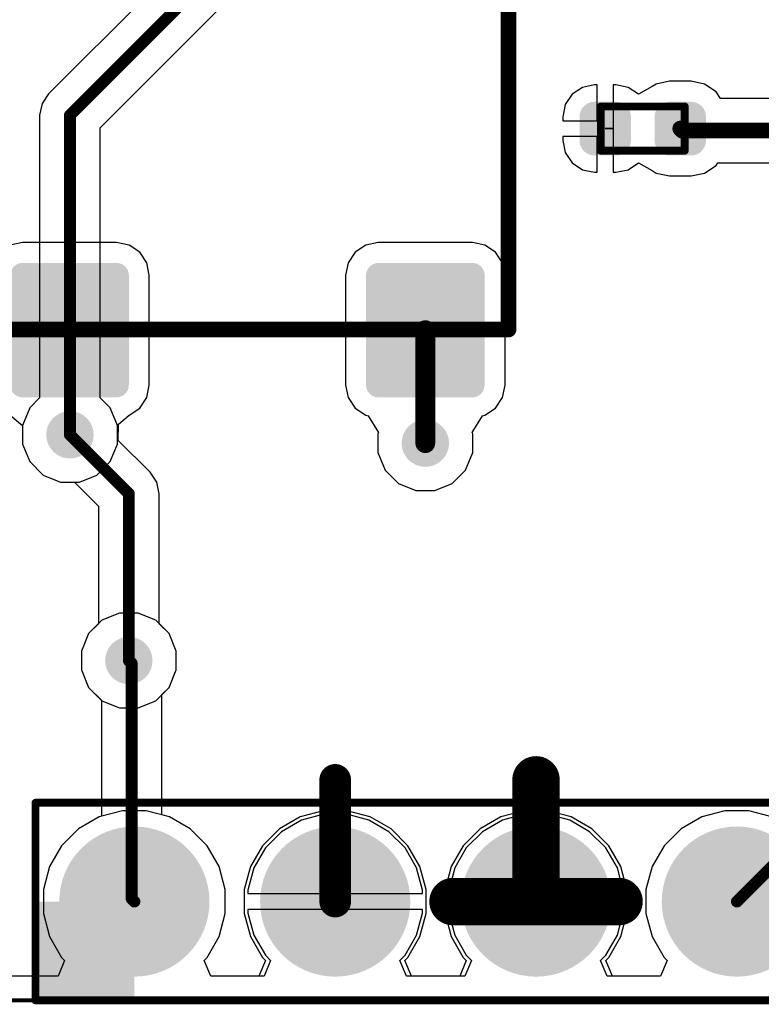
# Model space of a CAD drawing. Header units: inches. Extents: x 0 to 41, y 0 to 25.4.
# Tile 2 of 16: x 7.6 to 17, y 0 to 12.4. Entities that reach past the tile are written whole.
import ezdxf

# ---------------------------------------------------------------- set-up
doc = ezdxf.new("R2010")
doc.units = ezdxf.units.IN
for name, color, linetype in [('Board', 56, 'Continuous'), ('BOTTOM', 5, 'Continuous'), ('Bottom Solder', 6, 'Continuous'), ('Pad Holes', 156, 'Continuous'), ('TOP', 1, 'Continuous'), ('Top Assembly', 56, 'Continuous'), ('Top Solder', 216, 'Continuous'), ('Via Holes', 16, 'Continuous')]:
    doc.layers.add(name, color=color, linetype=linetype)

# ---------------------------------------------------------------- blocks, each defined once
blk = doc.blocks.new('RES_0402_3763')
at = {"layer": 'TOP'}
h = blk.add_hatch(color=1, dxfattribs=at)
edge = h.paths.add_edge_path()
edge.add_arc((-0.34, -0.15), 0.14, 270, 360)
edge.add_line((-0.2, -0.15), (-0.2, 0.15))
edge.add_arc((-0.34, 0.15), 0.14, 0, 90)
edge.add_line((-0.34, 0.29), (-0.61, 0.29))
edge.add_arc((-0.61, 0.15), 0.14, 90, 180)
edge.add_line((-0.75, 0.15), (-0.75, -0.15))
edge.add_arc((-0.61, -0.15), 0.14, 180, 270)
edge.add_line((-0.61, -0.29), (-0.34, -0.29))
h = blk.add_hatch(color=1, dxfattribs=at)
edge = h.paths.add_edge_path()
edge.add_arc((0.34, 0.15), 0.14, 90, 180)
edge.add_line((0.2, 0.15), (0.2, -0.15))
edge.add_arc((0.34, -0.15), 0.14, 180, 270)
edge.add_line((0.34, -0.29), (0.61, -0.29))
edge.add_arc((0.61, -0.15), 0.14, 270, 360)
edge.add_line((0.75, -0.15), (0.75, 0.15))
edge.add_arc((0.61, 0.15), 0.14, 0, 90)
edge.add_line((0.61, 0.29), (0.34, 0.29))
at = {"layer": 'Top Solder'}
h = blk.add_hatch(color=216, dxfattribs=at)
edge = h.paths.add_edge_path()
edge.add_arc((-0.34, -0.15), 0.19, 270, 360)
edge.add_line((-0.15, -0.15), (-0.15, 0.15))
edge.add_arc((-0.34, 0.15), 0.19, 0, 90)
edge.add_line((-0.34, 0.34), (-0.61, 0.34))
edge.add_arc((-0.61, 0.15), 0.19, 90, 180)
edge.add_line((-0.8, 0.15), (-0.8, -0.15))
edge.add_arc((-0.61, -0.15), 0.19, 180, 270)
edge.add_line((-0.61, -0.34), (-0.34, -0.34))
h = blk.add_hatch(color=216, dxfattribs=at)
edge = h.paths.add_edge_path()
edge.add_arc((0.34, 0.15), 0.19, 90, 180)
edge.add_line((0.15, 0.15), (0.15, -0.15))
edge.add_arc((0.34, -0.15), 0.19, 180, 270)
edge.add_line((0.34, -0.34), (0.61, -0.34))
edge.add_arc((0.61, -0.15), 0.19, 270, 360)
edge.add_line((0.8, -0.15), (0.8, 0.15))
edge.add_arc((0.61, 0.15), 0.19, 0, 90)
edge.add_line((0.61, 0.34), (0.34, 0.34))
at = {"layer": 'Top Assembly', "const_width": 0.1}
for points in [[(-0.53, 0.28), (-0.53, -0.28)], [(0.53, 0.28), (-0.53, 0.28)], [(0.53, 0.28), (0.53, -0.28)], [(0.53, -0.28), (-0.53, -0.28)]]:
    blk.add_lwpolyline(points, dxfattribs=at)
at = {"layer": 'Top Assembly', "const_width": 0.05}
for points in [[(-0.555, 0.28, 1), (-0.505, 0.28, 1)], [(-0.555, 0.28, 1), (-0.505, 0.28, 1)], [(0.505, 0.28, 1), (0.555, 0.28, 1)], [(0.505, 0.28, 1), (0.555, 0.28, 1)], [(-0.555, -0.28, 1), (-0.505, -0.28, 1)], [(-0.555, -0.28, 1), (-0.505, -0.28, 1)], [(0.505, -0.28, 1), (0.555, -0.28, 1)], [(0.505, -0.28, 1), (0.555, -0.28, 1)]]:
    blk.add_lwpolyline(points, format="xyb", close=True, dxfattribs=at)
blk = doc.blocks.new('PIN_HEADER_2_54___VERT__1_10POS_3802')
at = {"layer": 'BOTTOM'}
h = blk.add_hatch(color=5, dxfattribs=at)
edge = h.paths.add_edge_path()
edge.add_arc((-11.43, 0), 0.85, 0, 360)
h = blk.add_hatch(color=5, dxfattribs=at)
edge = h.paths.add_edge_path()
edge.add_arc((-8.89, 0), 0.85, 0, 360)
h = blk.add_hatch(color=5, dxfattribs=at)
edge = h.paths.add_edge_path()
edge.add_arc((-6.35, 0), 0.85, 0, 360)
h = blk.add_hatch(color=5, dxfattribs=at)
edge = h.paths.add_edge_path()
edge.add_arc((-3.81, 0), 0.85, 0, 360)
at = {"layer": 'Bottom Solder'}
h = blk.add_hatch(color=6, dxfattribs=at)
edge = h.paths.add_edge_path()
edge.add_arc((-11.43, 0), 0.95, 0, 360)
h = blk.add_hatch(color=6, dxfattribs=at)
edge = h.paths.add_edge_path()
edge.add_arc((-8.89, 0), 0.95, 0, 360)
h = blk.add_hatch(color=6, dxfattribs=at)
edge = h.paths.add_edge_path()
edge.add_arc((-6.35, 0), 0.95, 0, 360)
h = blk.add_hatch(color=6, dxfattribs=at)
edge = h.paths.add_edge_path()
edge.add_arc((-3.81, 0), 0.95, 0, 360)
at = {"layer": 'Pad Holes'}
h = blk.add_hatch(color=7, dxfattribs=at)
edge = h.paths.add_edge_path()
edge.add_arc((-11.43, 0), 0.5, 0, 360)
h = blk.add_hatch(color=7, dxfattribs=at)
edge = h.paths.add_edge_path()
edge.add_arc((-8.89, 0), 0.5, 0, 360)
h = blk.add_hatch(color=7, dxfattribs=at)
edge = h.paths.add_edge_path()
edge.add_arc((-6.35, 0), 0.5, 0, 360)
h = blk.add_hatch(color=7, dxfattribs=at)
edge = h.paths.add_edge_path()
edge.add_arc((-3.81, 0), 0.5, 0, 360)
at = {"layer": 'TOP'}
h = blk.add_hatch(color=1, dxfattribs=at)
edge = h.paths.add_edge_path()
edge.add_arc((-11.43, 0), 0.85, 0, 360)
h = blk.add_hatch(color=1, dxfattribs=at)
edge = h.paths.add_edge_path()
edge.add_arc((-8.89, 0), 0.85, 0, 360)
h = blk.add_hatch(color=1, dxfattribs=at)
edge = h.paths.add_edge_path()
edge.add_arc((-6.35, 0), 0.85, 0, 360)
h = blk.add_hatch(color=1, dxfattribs=at)
edge = h.paths.add_edge_path()
edge.add_arc((-3.81, 0), 0.85, 0, 360)
at = {"layer": 'Top Assembly'}
blk.add_hatch(color=56, dxfattribs=at).paths.add_polyline_path([(-12.68, -1.25), (-11.43, -1.25), (-11.43, 0), (-12.68, 0)])
at = {"layer": 'Top Solder'}
h = blk.add_hatch(color=216, dxfattribs=at)
edge = h.paths.add_edge_path()
edge.add_arc((-11.43, 0), 0.95, 0, 360)
h = blk.add_hatch(color=216, dxfattribs=at)
edge = h.paths.add_edge_path()
edge.add_arc((-8.89, 0), 0.95, 0, 360)
h = blk.add_hatch(color=216, dxfattribs=at)
edge = h.paths.add_edge_path()
edge.add_arc((-6.35, 0), 0.95, 0, 360)
h = blk.add_hatch(color=216, dxfattribs=at)
edge = h.paths.add_edge_path()
edge.add_arc((-3.81, 0), 0.95, 0, 360)
at = {"layer": 'Top Assembly', "const_width": 0.1}
for points in [[(-12.68, -1.25), (-12.68, 1.25)], [(-12.68, 1.25), (12.68, 1.25)], [(-12.68, -1.25), (12.68, -1.25)]]:
    blk.add_lwpolyline(points, dxfattribs=at)
at = {"layer": 'Top Assembly', "const_width": 0.05}
for points in [[(-12.705, 1.25, 1), (-12.655, 1.25, 1)], [(-12.705, 1.25, 1), (-12.655, 1.25, 1)], [(-12.705, -1.25, 1), (-12.655, -1.25, 1)], [(-12.705, -1.25, 1), (-12.655, -1.25, 1)]]:
    blk.add_lwpolyline(points, format="xyb", close=True, dxfattribs=at)
blk = doc.blocks.new('TS42_3806')
at = {"layer": 'TOP'}
h = blk.add_hatch(color=1, dxfattribs=at)
edge = h.paths.add_edge_path()
edge.add_arc((-3.505, 1.655), 0.105, 270, 360)
edge.add_line((-3.4, 1.655), (-3.4, 2.845))
edge.add_arc((-3.505, 2.845), 0.105, 0, 90)
edge.add_line((-3.505, 2.95), (-4.895, 2.95))
edge.add_arc((-4.895, 2.845), 0.105, 90, 180)
edge.add_line((-5, 2.845), (-5, 1.655))
edge.add_arc((-4.895, 1.655), 0.105, 180, 270)
edge.add_line((-4.895, 1.55), (-3.505, 1.55))
h = blk.add_hatch(color=1, dxfattribs=at)
edge = h.paths.add_edge_path()
edge.add_arc((4.895, 1.655), 0.105, 270, 360)
edge.add_line((5, 1.655), (5, 2.845))
edge.add_arc((4.895, 2.845), 0.105, 0, 90)
edge.add_line((4.895, 2.95), (3.505, 2.95))
edge.add_arc((3.505, 2.845), 0.105, 90, 180)
edge.add_line((3.4, 2.845), (3.4, 1.655))
edge.add_arc((3.505, 1.655), 0.105, 180, 270)
edge.add_line((3.505, 1.55), (4.895, 1.55))
h = blk.add_hatch(color=1, dxfattribs=at)
edge = h.paths.add_edge_path()
edge.add_arc((4.895, -0.595), 0.105, 270, 360)
edge.add_line((5, -0.595), (5, 0.595))
edge.add_arc((4.895, 0.595), 0.105, 0, 90)
edge.add_line((4.895, 0.7), (3.505, 0.7))
edge.add_arc((3.505, 0.595), 0.105, 90, 180)
edge.add_line((3.4, 0.595), (3.4, -0.595))
edge.add_arc((3.505, -0.595), 0.105, 180, 270)
edge.add_line((3.505, -0.7), (4.895, -0.7))
h = blk.add_hatch(color=1, dxfattribs=at)
edge = h.paths.add_edge_path()
edge.add_arc((-3.505, -2.845), 0.105, 270, 360)
edge.add_line((-3.4, -2.845), (-3.4, -1.655))
edge.add_arc((-3.505, -1.655), 0.105, 0, 90)
edge.add_line((-3.505, -1.55), (-4.895, -1.55))
edge.add_arc((-4.895, -1.655), 0.105, 90, 180)
edge.add_line((-5, -1.655), (-5, -2.845))
edge.add_arc((-4.895, -2.845), 0.105, 180, 270)
edge.add_line((-4.895, -2.95), (-3.505, -2.95))
h = blk.add_hatch(color=1, dxfattribs=at)
edge = h.paths.add_edge_path()
edge.add_arc((4.895, -2.845), 0.105, 270, 360)
edge.add_line((5, -2.845), (5, -1.655))
edge.add_arc((4.895, -1.655), 0.105, 0, 90)
edge.add_line((4.895, -1.55), (3.505, -1.55))
edge.add_arc((3.505, -1.655), 0.105, 90, 180)
edge.add_line((3.4, -1.655), (3.4, -2.845))
edge.add_arc((3.505, -2.845), 0.105, 180, 270)
edge.add_line((3.505, -2.95), (4.895, -2.95))
at = {"layer": 'Top Assembly'}
blk.add_hatch(color=56, dxfattribs=at).paths.add_polyline_path([(2.412, -3.302), (4.19, -3.302), (4.19, -1.524), (2.412, -1.524)])
at = {"layer": 'Top Solder'}
h = blk.add_hatch(color=216, dxfattribs=at)
edge = h.paths.add_edge_path()
edge.add_arc((-3.505, 1.655), 0.155, 270, 360)
edge.add_line((-3.35, 1.655), (-3.35, 2.845))
edge.add_arc((-3.505, 2.845), 0.155, 0, 90)
edge.add_line((-3.505, 3), (-4.895, 3))
edge.add_arc((-4.895, 2.845), 0.155, 90, 180)
edge.add_line((-5.05, 2.845), (-5.05, 1.655))
edge.add_arc((-4.895, 1.655), 0.155, 180, 270)
edge.add_line((-4.895, 1.5), (-3.505, 1.5))
h = blk.add_hatch(color=216, dxfattribs=at)
edge = h.paths.add_edge_path()
edge.add_arc((4.895, 1.655), 0.155, 270, 360)
edge.add_line((5.05, 1.655), (5.05, 2.845))
edge.add_arc((4.895, 2.845), 0.155, 0, 90)
edge.add_line((4.895, 3), (3.505, 3))
edge.add_arc((3.505, 2.845), 0.155, 90, 180)
edge.add_line((3.35, 2.845), (3.35, 1.655))
edge.add_arc((3.505, 1.655), 0.155, 180, 270)
edge.add_line((3.505, 1.5), (4.895, 1.5))
h = blk.add_hatch(color=216, dxfattribs=at)
edge = h.paths.add_edge_path()
edge.add_arc((4.895, -0.595), 0.155, 270, 360)
edge.add_line((5.05, -0.595), (5.05, 0.595))
edge.add_arc((4.895, 0.595), 0.155, 0, 90)
edge.add_line((4.895, 0.75), (3.505, 0.75))
edge.add_arc((3.505, 0.595), 0.155, 90, 180)
edge.add_line((3.35, 0.595), (3.35, -0.595))
edge.add_arc((3.505, -0.595), 0.155, 180, 270)
edge.add_line((3.505, -0.75), (4.895, -0.75))
h = blk.add_hatch(color=216, dxfattribs=at)
edge = h.paths.add_edge_path()
edge.add_arc((-3.505, -2.845), 0.155, 270, 360)
edge.add_line((-3.35, -2.845), (-3.35, -1.655))
edge.add_arc((-3.505, -1.655), 0.155, 0, 90)
edge.add_line((-3.505, -1.5), (-4.895, -1.5))
edge.add_arc((-4.895, -1.655), 0.155, 90, 180)
edge.add_line((-5.05, -1.655), (-5.05, -2.845))
edge.add_arc((-4.895, -2.845), 0.155, 180, 270)
edge.add_line((-4.895, -3), (-3.505, -3))
h = blk.add_hatch(color=216, dxfattribs=at)
edge = h.paths.add_edge_path()
edge.add_arc((4.895, -2.845), 0.155, 270, 360)
edge.add_line((5.05, -2.845), (5.05, -1.655))
edge.add_arc((4.895, -1.655), 0.155, 0, 90)
edge.add_line((4.895, -1.5), (3.505, -1.5))
edge.add_arc((3.505, -1.655), 0.155, 90, 180)
edge.add_line((3.35, -1.655), (3.35, -2.845))
edge.add_arc((3.505, -2.845), 0.155, 180, 270)
edge.add_line((3.505, -3), (4.895, -3))
at = {"layer": 'Top Assembly', "const_width": 0.2}
for points in [[(-4.191, 3.302), (4.191, 3.302)], [(-4.191, 3.302), (-4.191, -3.302)], [(4.191, 3.302), (4.191, -3.302)], [(-4.191, -3.302), (4.191, -3.302)]]:
    blk.add_lwpolyline(points, dxfattribs=at)
at = {"layer": 'Top Assembly', "const_width": 0.1}
for points in [[(-4.241, 3.302, 1), (-4.141, 3.302, 1)], [(-4.241, 3.302, 1), (-4.141, 3.302, 1)], [(4.141, 3.302, 1), (4.241, 3.302, 1)], [(4.141, 3.302, 1), (4.241, 3.302, 1)], [(-4.241, -3.302, 1), (-4.141, -3.302, 1)], [(-4.241, -3.302, 1), (-4.141, -3.302, 1)], [(4.141, -3.302, 1), (4.241, -3.302, 1)], [(4.141, -3.302, 1), (4.241, -3.302, 1)]]:
    blk.add_lwpolyline(points, format="xyb", close=True, dxfattribs=at)

msp = doc.modelspace()

# ---------------------------------------------------------------- hatches: boundary and pattern name
at = {"layer": 'BOTTOM'}
h = msp.add_hatch(color=5, dxfattribs=at)
edge = h.paths.add_edge_path()
edge.add_arc((8.255, 7.156), 0.3, 0, 360)
h = msp.add_hatch(color=5, dxfattribs=at)
edge = h.paths.add_edge_path()
edge.add_arc((12.75, 7.05), 0.3, 0, 360)
h = msp.add_hatch(color=5, dxfattribs=at)
edge = h.paths.add_edge_path()
edge.add_arc((9, 4.3), 0.3, 0, 360)
at = {"layer": 'TOP'}
h = msp.add_hatch(color=1, dxfattribs=at)
edge = h.paths.add_edge_path()
edge.add_arc((8.255, 7.156), 0.3, 0, 360)
h = msp.add_hatch(color=1, dxfattribs=at)
edge = h.paths.add_edge_path()
edge.add_arc((12.75, 7.05), 0.3, 0, 360)
h = msp.add_hatch(color=1, dxfattribs=at)
edge = h.paths.add_edge_path()
edge.add_arc((9, 4.3), 0.3, 0, 360)
at = {"layer": 'Via Holes'}
h = msp.add_hatch(color=7, dxfattribs=at)
edge = h.paths.add_edge_path()
edge.add_arc((8.255, 7.156), 0.15, 0, 360)
h = msp.add_hatch(color=7, dxfattribs=at)
edge = h.paths.add_edge_path()
edge.add_arc((12.75, 7.05), 0.15, 0, 360)
h = msp.add_hatch(color=7, dxfattribs=at)
edge = h.paths.add_edge_path()
edge.add_arc((9, 4.3), 0.15, 0, 360)

# ---------------------------------------------------------------- linework, layer by layer
at = {"layer": 'Board', "const_width": 0.05}
msp.add_lwpolyline([(4.5, 0), (36.5, 0)], dxfattribs=at)
at = {"layer": 'BOTTOM'}
for p, q in [((9.767, 13.253), (7.984, 11.47)), ((8.637, 11.041), (10.308, 12.712)), ((7.984, 11.47), (7.902, 11.346)), ((7.902, 11.346), (7.872, 11.199)), ((7.872, 11.199), (7.872, 7.622)), ((8.637, 7.622), (8.637, 11.041)), ((7.872, 7.622), (7.746, 7.495)), ((8.763, 7.495), (8.637, 7.622)), ((7.746, 7.495), (7.655, 7.275)), ((8.855, 7.275), (8.763, 7.495)), ((7.655, 7.275), (7.655, 7.036)), ((8.855, 7.036), (8.855, 7.275)), ((7.655, 7.036), (7.746, 6.816)), ((8.763, 6.816), (8.855, 7.036)), ((7.746, 6.816), (7.915, 6.647)), ((8.595, 6.647), (8.763, 6.816)), ((7.915, 6.647), (8.135, 6.556)), ((8.374, 6.556), (8.595, 6.647)), ((8.135, 6.556), (8.374, 6.556)), ((8.881, 4.9), (8.66, 4.809)), ((9.119, 4.9), (8.881, 4.9)), ((9.34, 4.809), (9.119, 4.9)), ((8.66, 4.809), (8.491, 4.64)), ((9.509, 4.64), (9.34, 4.809)), ((8.491, 4.64), (8.4, 4.419)), ((9.6, 4.419), (9.509, 4.64)), ((8.4, 4.419), (8.4, 4.181)), ((9.6, 4.181), (9.6, 4.419)), ((8.4, 4.181), (8.491, 3.96)), ((9.509, 3.96), (9.6, 4.181)), ((8.491, 3.96), (8.653, 3.799)), ((9.417, 3.869), (9.509, 3.96)), ((9.417, 2.348), (9.417, 3.869)), ((8.653, 3.799), (8.653, 2.329)), ((13.999, 2.4), (13.706, 2.322)), ((14.301, 2.4), (13.999, 2.4)), ((14.594, 2.322), (14.301, 2.4)), ((16.539, 2.4), (16.246, 2.322)), ((16.841, 2.4), (16.539, 2.4)), ((17.134, 2.322), (16.841, 2.4)), ((8.626, 2.322), (8.364, 2.17)), ((8.653, 2.329), (8.626, 2.322)), ((9.514, 2.322), (9.417, 2.348)), ((9.776, 2.17), (9.514, 2.322)), ((11.184, 2.279), (10.932, 2.133)), ((11.465, 2.354), (11.184, 2.279)), ((11.51, 2.354), (11.465, 2.354)), ((11.51, 1.35), (11.51, 2.354)), ((11.755, 2.354), (11.71, 2.354)), ((11.71, 2.354), (11.71, 1.35)), ((12.036, 2.279), (11.755, 2.354)), ((12.288, 2.133), (12.036, 2.279)), ((13.706, 2.322), (13.444, 2.17)), ((14.856, 2.17), (14.594, 2.322)), ((16.246, 2.322), (15.984, 2.17)), ((8.364, 2.17), (8.15, 1.956)), ((9.99, 1.956), (9.776, 2.17)), ((10.932, 2.133), (10.727, 1.928)), ((12.493, 1.928), (12.288, 2.133)), ((13.444, 2.17), (13.23, 1.956)), ((15.07, 1.956), (14.856, 2.17)), ((15.984, 2.17), (15.77, 1.956)), ((8.15, 1.956), (7.998, 1.694)), ((10.142, 1.694), (9.99, 1.956)), ((10.727, 1.928), (10.581, 1.676)), ((12.639, 1.676), (12.493, 1.928)), ((13.23, 1.956), (13.078, 1.694)), ((15.222, 1.694), (15.07, 1.956)), ((15.77, 1.956), (15.618, 1.694)), ((7.998, 1.694), (7.92, 1.401)), ((10.22, 1.401), (10.142, 1.694)), ((10.581, 1.676), (10.506, 1.395)), ((12.714, 1.395), (12.639, 1.676)), ((13.078, 1.694), (13, 1.401)), ((15.3, 1.401), (15.222, 1.694)), ((15.618, 1.694), (15.54, 1.401)), ((7.92, 1.401), (7.92, 1.099)), ((10.22, 1.099), (10.22, 1.401)), ((10.506, 1.395), (10.506, 1.35)), ((12.714, 1.35), (12.714, 1.395)), ((13, 1.401), (13, 1.099)), ((15.3, 1.099), (15.3, 1.401)), ((15.54, 1.401), (15.54, 1.099)), ((10.506, 1.35), (11.51, 1.35)), ((11.71, 1.35), (12.714, 1.35)), ((12.714, 1.15), (10.506, 1.15)), ((10.506, 1.15), (10.506, 1.105)), ((12.714, 1.105), (12.714, 1.15)), ((7.92, 1.099), (7.998, 0.806)), ((10.142, 0.806), (10.22, 1.099)), ((10.506, 1.105), (10.581, 0.824)), ((12.639, 0.824), (12.714, 1.105)), ((13, 1.099), (13.078, 0.806)), ((15.222, 0.806), (15.3, 1.099)), ((15.54, 1.099), (15.618, 0.806)), ((7.998, 0.806), (8.15, 0.544)), ((9.99, 0.544), (10.142, 0.806)), ((10.581, 0.824), (10.727, 0.572)), ((12.493, 0.572), (12.639, 0.824)), ((13.078, 0.806), (13.23, 0.544)), ((15.07, 0.544), (15.222, 0.806)), ((15.618, 0.806), (15.77, 0.544)), ((8.188, 0.506), (8.105, 0.306)), ((8.15, 0.544), (8.188, 0.506)), ((9.952, 0.506), (9.99, 0.544)), ((10.035, 0.306), (9.952, 0.506)), ((10.793, 0.506), (10.71, 0.306)), ((10.727, 0.572), (10.793, 0.506)), ((12.427, 0.506), (12.493, 0.572)), ((12.51, 0.306), (12.427, 0.506)), ((13.268, 0.506), (13.185, 0.306)), ((13.23, 0.544), (13.268, 0.506)), ((15.032, 0.506), (15.07, 0.544)), ((15.115, 0.306), (15.032, 0.506)), ((15.808, 0.506), (15.725, 0.306)), ((15.77, 0.544), (15.808, 0.506)), ((8.105, 0.306), (4.5, 0.306)), ((10.71, 0.306), (10.035, 0.306)), ((13.185, 0.306), (12.51, 0.306)), ((15.725, 0.306), (15.115, 0.306))]:
    msp.add_line(p, q, dxfattribs=at)
for points, const_width in [([(8.255, 11.199), (10.367, 13.312)], 0.15), ([(8.255, 7.156), (8.255, 11.199)], 0.15), ([(9, 4.3), (9.035, 4.265)], 0.15), ([(9.035, 1.285), (9.035, 4.265)], 0.15), ([(11.61, 1.25), (11.61, 2.79)], 0.4), ([(16.69, 1.25), (18.27, 2.83)], 0.15), ([(9.035, 1.285), (9.07, 1.25)], 0.15)]:
    msp.add_lwpolyline(points, dxfattribs=dict(at, const_width=const_width))
for points, const_width in [([(8.217, 11.199, 1), (8.292, 11.199, 1)], 0.075), ([(8.217, 11.199, 1), (8.292, 11.199, 1)], 0.075), ([(8.217, 7.156, 1), (8.292, 7.156, 1)], 0.075), ([(8.962, 4.3, 1), (9.038, 4.3, 1)], 0.075), ([(8.998, 4.265, 1), (9.073, 4.265, 1)], 0.075), ([(8.998, 4.265, 1), (9.073, 4.265, 1)], 0.075), ([(11.51, 2.79, 1), (11.71, 2.79, 1)], 0.2), ([(11.51, 1.25, 1), (11.71, 1.25, 1)], 0.2), ([(8.998, 1.285, 1), (9.073, 1.285, 1)], 0.075), ([(8.998, 1.285, 1), (9.073, 1.285, 1)], 0.075), ([(9.033, 1.25, 1), (9.108, 1.25, 1)], 0.075), ([(16.653, 1.25, 1), (16.728, 1.25, 1)], 0.075)]:
    msp.add_lwpolyline(points, format="xyb", close=True, dxfattribs=dict(at, const_width=const_width))
at = {"layer": 'TOP'}
for p, q in [((15.668, 11.594), (15.619, 11.562)), ((15.84, 11.629), (15.668, 11.594)), ((16.11, 11.629), (15.84, 11.629)), ((16.281, 11.594), (16.11, 11.629)), ((16.427, 11.497), (16.281, 11.594)), ((14.606, 11.464), (14.519, 11.334)), ((14.736, 11.551), (14.606, 11.464)), ((14.89, 11.582), (14.736, 11.551)), ((14.925, 11.582), (14.89, 11.582)), ((14.925, 11.13), (14.925, 11.582)), ((15.16, 11.582), (15.125, 11.582)), ((15.125, 11.582), (15.125, 11.03)), ((15.314, 11.551), (15.16, 11.582)), ((15.444, 11.464), (15.314, 11.551)), ((15.619, 11.562), (15.444, 11.464)), ((16.483, 11.413), (16.427, 11.497)), ((18.081, 11.413), (16.483, 11.413)), ((14.519, 11.334), (14.488, 11.18)), ((14.488, 11.18), (14.488, 11.13)), ((14.488, 11.13), (14.925, 11.13)), ((15.125, 11.03), (15.025, 11.03)), ((15.025, 11.03), (15.025, 11.03)), ((15.025, 11.03), (15.125, 11.03)), ((15.125, 11.03), (15.125, 10.478)), ((14.925, 10.93), (14.488, 10.93)), ((14.488, 10.93), (14.488, 10.88)), ((14.488, 10.88), (14.519, 10.726)), ((14.925, 10.478), (14.925, 10.93)), ((14.519, 10.726), (14.606, 10.596)), ((14.606, 10.596), (14.736, 10.509)), ((15.314, 10.509), (15.444, 10.596)), ((15.444, 10.596), (15.619, 10.498)), ((16.427, 10.563), (16.45, 10.597)), ((16.45, 10.597), (17.842, 10.597)), ((14.736, 10.509), (14.89, 10.478)), ((14.89, 10.478), (14.925, 10.478)), ((15.125, 10.478), (15.16, 10.478)), ((15.16, 10.478), (15.314, 10.509)), ((15.619, 10.498), (15.668, 10.466)), ((15.668, 10.466), (15.84, 10.431)), ((16.11, 10.431), (16.281, 10.466)), ((16.281, 10.466), (16.427, 10.563)), ((15.84, 10.431), (16.11, 10.431)), ((7.655, 9.588), (7.497, 9.557)), ((8.845, 9.588), (7.655, 9.588)), ((9.003, 9.557), (8.845, 9.588)), ((9.137, 9.467), (9.003, 9.557)), ((11.997, 9.557), (11.863, 9.467)), ((12.155, 9.588), (11.997, 9.557)), ((13.345, 9.588), (12.155, 9.588)), ((13.503, 9.557), (13.345, 9.588)), ((13.637, 9.467), (13.503, 9.557)), ((9.227, 9.333), (9.137, 9.467)), ((11.863, 9.467), (11.773, 9.333)), ((13.726, 9.333), (13.637, 9.467)), ((9.258, 9.175), (9.227, 9.333)), ((11.773, 9.333), (11.742, 9.175)), ((13.758, 9.175), (13.726, 9.333)), ((9.258, 7.785), (9.258, 9.175)), ((11.742, 9.175), (11.742, 7.785)), ((13.758, 7.785), (13.758, 9.175)), ((9.227, 7.627), (9.258, 7.785)), ((11.742, 7.785), (11.773, 7.627)), ((13.726, 7.627), (13.758, 7.785)), ((9.137, 7.493), (9.227, 7.627)), ((11.773, 7.627), (11.863, 7.493)), ((13.637, 7.493), (13.726, 7.627)), ((9.003, 7.404), (9.137, 7.493)), ((11.863, 7.493), (11.997, 7.404)), ((13.503, 7.404), (13.637, 7.493)), ((7.497, 7.404), (7.655, 7.275)), ((8.871, 7.289), (9.003, 7.404)), ((11.997, 7.404), (12.028, 7.397)), ((12.028, 7.397), (12.156, 7.184)), ((13.344, 7.184), (13.472, 7.397)), ((13.472, 7.397), (13.503, 7.404)), ((7.655, 7.275), (7.655, 7.036)), ((8.867, 7.084), (8.871, 7.289)), ((12.156, 7.184), (12.15, 7.169)), ((12.15, 7.169), (12.15, 6.931)), ((13.35, 7.169), (13.344, 7.184)), ((13.35, 6.931), (13.35, 7.169)), ((7.655, 7.036), (7.746, 6.816)), ((9.27, 6.681), (8.867, 7.084)), ((12.15, 6.931), (12.241, 6.71)), ((13.259, 6.71), (13.35, 6.931)), ((7.746, 6.816), (7.915, 6.647)), ((7.915, 6.647), (8.135, 6.556)), ((9.353, 6.557), (9.27, 6.681)), ((12.241, 6.71), (12.41, 6.541)), ((13.09, 6.541), (13.259, 6.71)), ((8.135, 6.556), (8.314, 6.556)), ((8.314, 6.556), (8.618, 6.252)), ((9.382, 6.41), (9.353, 6.557)), ((12.41, 6.541), (12.631, 6.45)), ((12.869, 6.45), (13.09, 6.541)), ((9.382, 4.766), (9.382, 6.41)), ((12.631, 6.45), (12.869, 6.45)), ((8.618, 6.252), (8.618, 4.766)), ((8.618, 4.766), (8.491, 4.64)), ((9.509, 4.64), (9.382, 4.766)), ((8.491, 4.64), (8.4, 4.419)), ((9.6, 4.419), (9.509, 4.64)), ((8.4, 4.419), (8.4, 4.181)), ((9.6, 4.181), (9.6, 4.419)), ((8.4, 4.181), (8.491, 3.96)), ((9.509, 3.96), (9.6, 4.181)), ((8.491, 3.96), (8.66, 3.791)), ((9.34, 3.791), (9.509, 3.96)), ((8.66, 3.791), (8.881, 3.7)), ((9.119, 3.7), (9.34, 3.791)), ((8.881, 3.7), (9.119, 3.7)), ((8.919, 2.4), (8.626, 2.322)), ((9.221, 2.4), (8.919, 2.4)), ((9.514, 2.322), (9.221, 2.4)), ((11.459, 2.4), (11.166, 2.322)), ((11.761, 2.4), (11.459, 2.4)), ((12.054, 2.322), (11.761, 2.4)), ((16.539, 2.4), (16.246, 2.322)), ((16.841, 2.4), (16.539, 2.4)), ((17.134, 2.322), (16.841, 2.4)), ((8.626, 2.322), (8.364, 2.17)), ((9.776, 2.17), (9.514, 2.322)), ((11.166, 2.322), (10.904, 2.17)), ((12.316, 2.17), (12.054, 2.322)), ((13.724, 2.279), (13.472, 2.133)), ((14.005, 2.354), (13.724, 2.279)), ((14.05, 2.354), (14.005, 2.354)), ((14.05, 1.35), (14.05, 2.354)), ((14.295, 2.354), (14.25, 2.354)), ((14.25, 2.354), (14.25, 1.35)), ((14.576, 2.279), (14.295, 2.354)), ((14.828, 2.133), (14.576, 2.279)), ((16.246, 2.322), (15.984, 2.17)), ((8.364, 2.17), (8.15, 1.956)), ((9.99, 1.956), (9.776, 2.17)), ((10.904, 2.17), (10.69, 1.956)), ((12.53, 1.956), (12.316, 2.17)), ((13.472, 2.133), (13.267, 1.928)), ((15.033, 1.928), (14.828, 2.133)), ((15.984, 2.17), (15.77, 1.956)), ((8.15, 1.956), (7.998, 1.694)), ((10.142, 1.694), (9.99, 1.956)), ((10.69, 1.956), (10.538, 1.694)), ((12.682, 1.694), (12.53, 1.956)), ((13.267, 1.928), (13.121, 1.676)), ((15.179, 1.676), (15.033, 1.928)), ((15.77, 1.956), (15.618, 1.694)), ((7.998, 1.694), (7.92, 1.401)), ((10.22, 1.401), (10.142, 1.694)), ((10.538, 1.694), (10.46, 1.401)), ((12.76, 1.401), (12.682, 1.694)), ((13.121, 1.676), (13.046, 1.395)), ((15.254, 1.395), (15.179, 1.676)), ((15.618, 1.694), (15.54, 1.401)), ((7.92, 1.401), (7.92, 1.099)), ((10.22, 1.099), (10.22, 1.401)), ((10.46, 1.401), (10.46, 1.099)), ((12.76, 1.099), (12.76, 1.401)), ((13.046, 1.395), (13.046, 1.35)), ((15.254, 1.35), (15.254, 1.395)), ((15.54, 1.401), (15.54, 1.099)), ((13.046, 1.35), (14.05, 1.35)), ((14.25, 1.35), (15.254, 1.35)), ((15.254, 1.15), (13.046, 1.15)), ((13.046, 1.15), (13.046, 1.105)), ((15.254, 1.105), (15.254, 1.15)), ((7.92, 1.099), (7.998, 0.806)), ((10.142, 0.806), (10.22, 1.099)), ((10.46, 1.099), (10.538, 0.806)), ((12.682, 0.806), (12.76, 1.099)), ((13.046, 1.105), (13.121, 0.824)), ((15.179, 0.824), (15.254, 1.105)), ((15.54, 1.099), (15.618, 0.806)), ((7.998, 0.806), (8.15, 0.544)), ((9.99, 0.544), (10.142, 0.806)), ((10.538, 0.806), (10.69, 0.544)), ((12.53, 0.544), (12.682, 0.806)), ((13.121, 0.824), (13.267, 0.572)), ((15.033, 0.572), (15.179, 0.824)), ((15.618, 0.806), (15.77, 0.544)), ((8.188, 0.506), (8.105, 0.306)), ((8.15, 0.544), (8.188, 0.506)), ((9.952, 0.506), (9.99, 0.544)), ((10.035, 0.306), (9.952, 0.506)), ((10.728, 0.506), (10.645, 0.306)), ((10.69, 0.544), (10.728, 0.506)), ((12.492, 0.506), (12.53, 0.544)), ((12.575, 0.306), (12.492, 0.506)), ((13.333, 0.506), (13.25, 0.306)), ((13.267, 0.572), (13.333, 0.506)), ((14.967, 0.506), (15.033, 0.572)), ((15.05, 0.306), (14.967, 0.506)), ((15.808, 0.506), (15.725, 0.306)), ((15.77, 0.544), (15.808, 0.506)), ((8.105, 0.306), (4.5, 0.306)), ((10.645, 0.306), (10.035, 0.306)), ((13.25, 0.306), (12.575, 0.306)), ((15.725, 0.306), (15.05, 0.306))]:
    msp.add_line(p, q, dxfattribs=at)
for points, const_width in [([(15.975, 11.03), (16, 11.005)], 0.2), ([(16, 11.005), (18.25, 11.005)], 0.2), ([(12.75, 7.05), (12.75, 8.48)], 0.25), ([(8.25, 8.48), (8.255, 8.475)], 0.15), ([(8.255, 7.156), (8.255, 8.475)], 0.15), ([(8.255, 7.156), (9, 6.41)], 0.15), ([(9, 4.3), (9, 6.41)], 0.15), ([(14.15, 1.25), (14.15, 2.79)], 0.6), ([(13.1, 1.25), (14.15, 1.25)], 0.6), ([(14.15, 1.25), (15.2, 1.25)], 0.6)]:
    msp.add_lwpolyline(points, dxfattribs=dict(at, const_width=const_width))
for points, const_width in [([(15.925, 11.03, 1), (16.025, 11.03, 1)], 0.1), ([(15.95, 11.005, 1), (16.05, 11.005, 1)], 0.1), ([(15.95, 11.005, 1), (16.05, 11.005, 1)], 0.1), ([(12.687, 8.48, 1), (12.812, 8.48, 1)], 0.125), ([(8.213, 8.48, 1), (8.288, 8.48, 1)], 0.075), ([(8.217, 8.475, 1), (8.292, 8.475, 1)], 0.075), ([(8.217, 8.475, 1), (8.292, 8.475, 1)], 0.075), ([(8.217, 7.156, 1), (8.292, 7.156, 1)], 0.075), ([(8.217, 7.156, 1), (8.292, 7.156, 1)], 0.075), ([(12.687, 7.05, 1), (12.812, 7.05, 1)], 0.125), ([(8.962, 6.41, 1), (9.038, 6.41, 1)], 0.075), ([(8.962, 6.41, 1), (9.038, 6.41, 1)], 0.075), ([(8.962, 4.3, 1), (9.038, 4.3, 1)], 0.075), ([(14, 2.79, 1), (14.3, 2.79, 1)], 0.3), ([(12.95, 1.25, 1), (13.25, 1.25, 1)], 0.3), ([(14, 1.25, 1), (14.3, 1.25, 1)], 0.3), ([(14, 1.25, 1), (14.3, 1.25, 1)], 0.3), ([(14, 1.25, 1), (14.3, 1.25, 1)], 0.3), ([(15.05, 1.25, 1), (15.35, 1.25, 1)], 0.3)]:
    msp.add_lwpolyline(points, format="xyb", close=True, dxfattribs=dict(at, const_width=const_width))

# ---------------------------------------------------------------- block references
for name, p, rotation in [('TS42_3806', (10.5, 12.68), 90), ('RES_0402_3763', (15.5, 11.03), 180)]:
    msp.add_blockref(name, p, dxfattribs=dict(rotation=rotation))
msp.add_blockref('PIN_HEADER_2_54___VERT__1_10POS_3802', (20.5, 1.25))

doc.saveas('drawing.dxf')
